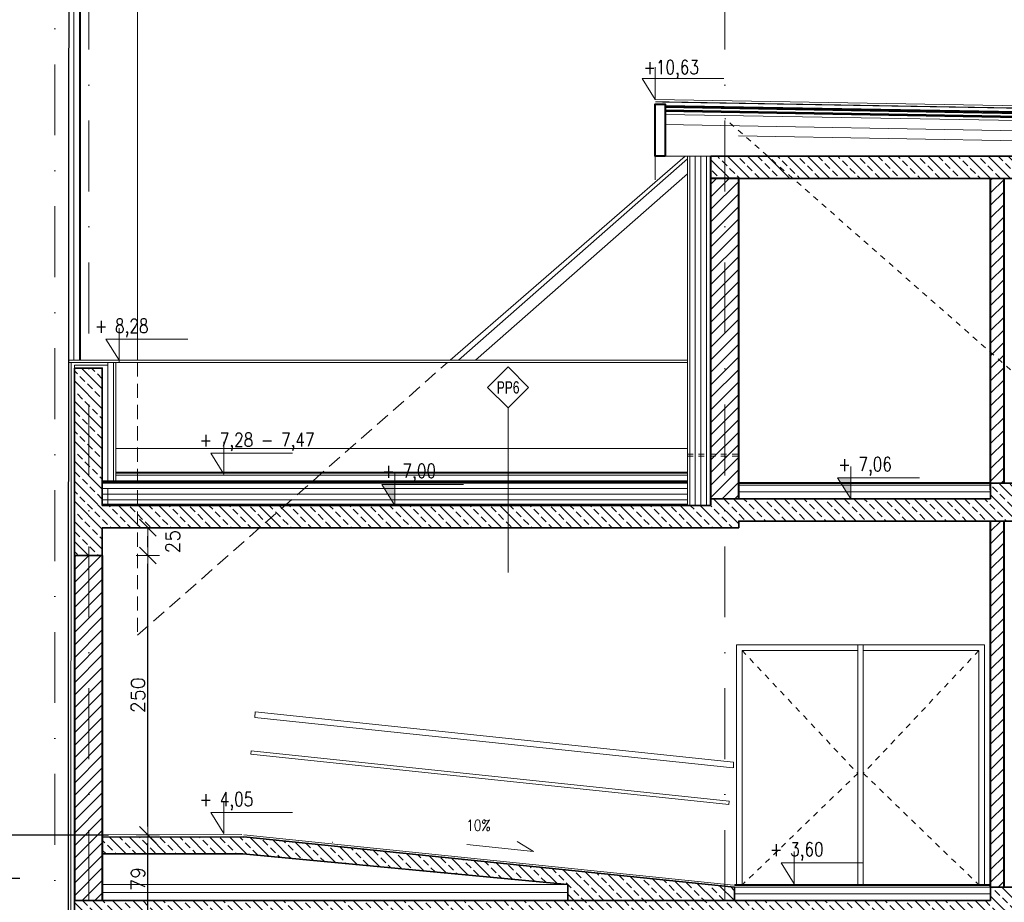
# Model space of a CAD drawing. Header units: millimetres. Extents: x 23192 to 177760, y -399809 to -79279.
# Tile 41 of 256: x 60781 to 61662, y -208662 to -207872. Entities that reach past the tile are written whole.
import ezdxf
from ezdxf.enums import TextEntityAlignment as Align

# ---------------------------------------------------------------- set-up
doc = ezdxf.new("R2010")
doc.units = ezdxf.units.MM
for name, pattern in [('2_3', [1, 0.5, -0.5]), ('CACHE', [9.525, 6.35, -3.175]), ('DASHDOT', [25.4, 12.7, -6.35, 0, -6.35]), ('HIDDEN', [9.525, 6.35, -3.175])]:
    doc.linetypes.add(name, pattern=pattern)
doc.layers.get('0').update_dxf_attribs({"lineweight": 0})
for name, color, linetype, lineweight in [('!! 0_ Istn-sciany', 3, 'Continuous', 30), ('!! 0_ Istn-widok', 1, 'Continuous', 15), ('!! 0_ Opis', 8, 'Continuous', 13), ('!! 0_Istn-cienka', 4, 'Continuous', 9), ('!! 1  WYDZIELENIE PPOŻ', 252, 'Continuous', 0), ('!! 1_ PROJ WARSTWY', 252, 'Continuous', 9), ('!! 1_ tynk zewn  - nowy', 21, 'Continuous', 20), ('!! 1_drzwi-linia', 213, 'Continuous', 5), ('!! 1_hatch projektowane ściany', 4, 'Continuous', 5), ('!! 1_PROJ Sciany', 2, 'Continuous', 40), ('!! 1_PROJ TERMOIZOL', 132, 'Continuous', 5), ('!! 1_PROJ widok', 5, 'Continuous', 9), ('!! 1_PROJ ŻELBET', 1, 'Continuous', 35), ('!! 2 _linia hydroizol', 32, 'Continuous', 9), ('!! 2_ remont Ocieplenie', 4, 'ZIGZAG', 5), ('!! wymiary osi', 250, 'Continuous', 9), ('0-osie-liniA', 14, 'DASHDOT', 5), ('0-rzedne-blok', 62, 'Continuous', 13)]:
    doc.layers.add(name, color=color, linetype=linetype, lineweight=lineweight)
doc.layers.add('!! 1_ widok', color=4, linetype='Continuous')
doc.styles.add('50', font='ROMANS.shx', dxfattribs={"width": 0.8, "height": 10})
doc.styles.add('ARIAL TEEN', font='arial.ttf')
doc.styles.add('DEUTSCH', font='SIMPLEX8')
doc.styles.add('TXT', font='simplex.shx')
doc.linetypes.add('BATTING', pattern='A,0.00254,-2.54,[134,ltypeshp.shx,S=2.54,R=0,X=-2.54,Y=0],-5.08,[134,ltypeshp.shx,S=2.54,R=180,X=2.54,Y=0],-2.54', length=10.16254)
doc.linetypes.add('ZIGZAG', pattern='A,0.00254,-5.08,[131,ltypeshp.shx,S=5.08,R=0,X=-5.08,Y=0],-10.16,[131,ltypeshp.shx,S=5.08,R=180,X=5.08,Y=0],-5.08', length=20.32254)
doc.dimstyles.new('DIM50', dxfattribs={"dimscale": 5, "dimtxt": 2.5, "dimasz": 1.5, "dimexe": 0, "dimexo": 0, "dimgap": 0.5, "dimtad": 1, "dimdec": 4, "dimrnd": 0.5, "dimdsep": 46, "dimtxsty": 'TXT', "dimblk1": 'TICK1', "dimblk2": 'TICK1', "dimsah": 1, "dimcen": 0, "dimse1": 1, "dimse2": 1, "dimclrd": 1, "dimclre": 7, "dimclrt": 9, "dimadec": 0, "dimazin": 0, "dimtfac": 1, "dimtdec": 4, "dimtmove": 2, "dimatfit": 3, "dimldrblk": 'TICK1', "dimfxl": 1, "dimtolj": 1, "dimarcsym": 0})

# ---------------------------------------------------------------- blocks, each defined once
blk = doc.blocks.new('BLOK OSIE D-E PD')
at = {"layer": '0-osie-liniA', "ltscale": 5}
for points in [[(60812.06735, -216318.84626), (60812.06735, -214526.31528)], [(60842.56735, -214526.31528), (60842.56735, -216318.84626)], [(61412.06735, -214526.31528), (61412.06735, -216318.84626)]]:
    blk.add_lwpolyline(points, dxfattribs=at)
blk = doc.blocks.new('D_kota')
for p, q in [((8.66, 0), (8.66, 23.02)), ((-0.76, 15), (8.66, 15)), ((8.66, 0), (-0.76, 15))]:
    blk.add_line(p, q)
blk.add_lwpolyline([(-0.76, 15), (57.9, 15)])
at = {"style": 'DEUTSCH', "width": 0.8}
blk.add_attdef('POZ.ARCH', (7.32, 19.66), '', height=10, dxfattribs=at)
blk = doc.blocks.new('TICK1')
at = {"color": 0}
for p, q in [((0, -1.4), (0, 1.4)), ((0, 0), (-1, 0))]:
    blk.add_line(p, q, dxfattribs=at)
at = {"color": 2}
blk.add_line((-1, -1), (1, 1), dxfattribs=at)
blk = doc.blocks.new('*D3638')
at = {"layer": '!! wymiary osi', "color": 1, "lineweight": -2, "transparency": 16777216}
blk.add_line((60895.26, -208673.48), (60895.26, -208609.48), dxfattribs=at)
at = {"layer": 'DEFPOINTS', "color": 0, "transparency": 16777216}
for p in [(60842.57, -208601.98), (60895.26, -208601.98), (60854.57, -208680.98)]:
    blk.add_point(p, dxfattribs=at)
at = {"layer": '!! wymiary osi', "color": 1, "lineweight": -2, "transparency": 16777216, "xscale": 7.5, "yscale": 7.5, "zscale": 7.5}
for p, rotation in [((60895.26, -208601.98), 90), ((60895.26, -208680.98), 270)]:
    blk.add_blockref('TICK1', p, dxfattribs=dict(at, rotation=rotation))
at = {"layer": '!! wymiary osi', "color": 9, "transparency": 16777216, "insert": (60886.51, -208641.48), "char_height": 12.5, "attachment_point": 5, "rotation": 90, "style": 'TXT'}
blk.add_mtext('\\A1;79', dxfattribs=at)
blk = doc.blocks.new('*D3639')
at = {"layer": '!! wymiary osi', "color": 1, "lineweight": -2, "transparency": 16777216}
blk.add_line((60895.26, -208594.48), (60895.26, -208359.48), dxfattribs=at)
at = {"layer": 'DEFPOINTS', "color": 0, "transparency": 16777216}
for p in [(60841.57, -208351.98), (60895.26, -208351.98), (60842.57, -208601.98)]:
    blk.add_point(p, dxfattribs=at)
at = {"layer": '!! wymiary osi', "color": 1, "lineweight": -2, "transparency": 16777216, "xscale": 7.5, "yscale": 7.5, "zscale": 7.5}
for p, rotation in [((60895.26, -208351.98), 90), ((60895.26, -208601.98), 270)]:
    blk.add_blockref('TICK1', p, dxfattribs=dict(at, rotation=rotation))
at = {"layer": '!! wymiary osi', "color": 9, "transparency": 16777216, "insert": (60886.51, -208476.98), "char_height": 12.5, "attachment_point": 5, "rotation": 90, "style": 'TXT'}
blk.add_mtext('\\A1;250', dxfattribs=at)
blk = doc.blocks.new('*D3640')
at = {"layer": '!! wymiary osi', "color": 1, "lineweight": -2, "transparency": 16777216}
blk.add_line((60895.26, -208344.48), (60895.26, -208334.48), dxfattribs=at)
at = {"layer": 'DEFPOINTS', "color": 0, "transparency": 16777216}
for p in [(60854.57, -208326.98), (60895.26, -208326.98), (60841.57, -208351.98)]:
    blk.add_point(p, dxfattribs=at)
at = {"layer": '!! wymiary osi', "color": 1, "lineweight": -2, "transparency": 16777216, "xscale": 7.5, "yscale": 7.5, "zscale": 7.5}
for p, rotation in [((60895.26, -208326.98), 90), ((60895.26, -208351.98), 270)]:
    blk.add_blockref('TICK1', p, dxfattribs=dict(at, rotation=rotation))
at = {"layer": '!! wymiary osi', "color": 9, "transparency": 16777216, "insert": (60917.76, -208339.48), "char_height": 12.5, "attachment_point": 5, "rotation": 90, "style": 'TXT'}
blk.add_mtext('\\A1;25', dxfattribs=at)

msp = doc.modelspace()

# ---------------------------------------------------------------- hatches: boundary and pattern name
at = {"layer": '!! 1_hatch projektowane ściany'}
h = msp.add_hatch(dxfattribs=at)
h.set_pattern_fill('ANSI33', color=256, scale=2, angle=90)
h.set_pattern_definition([(135, (-850.502, 666.761), (-8.9802561, -8.9802561), []), (135, (-850.502, 675.741), (-8.9802561, -8.9802561), [6.35, -3.175])])
h.paths.add_polyline_path([(61712.06965, -207994.21604), (61712.06965, -208014.21604), (61399.56735, -208014.21604), (61399.56735, -207994.21604)])
h = msp.add_hatch(dxfattribs=at)
h.set_pattern_fill('ANSI31', color=256, scale=2.5)
h.paths.add_polyline_path([(61424.56735, -208014.21604), (61412.06735, -208014.21604), (61412.06735, -208300.97711), (61424.56735, -208300.97711)])
h.paths.add_polyline_path([(61412.06735, -208014.21604), (61399.56735, -208014.21604), (61399.56735, -208300.97711), (61412.06735, -208300.97711)])
h = msp.add_hatch(dxfattribs=at)
h.set_pattern_fill('ANSI31', color=256, scale=2.5)
h.paths.add_polyline_path([(61662.06965, -208220.64146), (61650.06965, -208210.08146), (61650.06965, -208286.97711), (61662.06965, -208286.97711)])
h.paths.add_polyline_path([(61662.06965, -208014.21604), (61650.06965, -208014.21604), (61650.06965, -208210.08146), (61662.06965, -208220.64146)])
h = msp.add_hatch(dxfattribs=at)
h.set_pattern_fill('ANSI33', color=256, scale=2, angle=90)
h.paths.add_polyline_path([(60842.56735, -208183.97711), (60829.56735, -208183.97711), (60829.56735, -208351.97711), (60842.56735, -208351.97711)])
h.paths.add_polyline_path([(61412.06735, -208300.97711), (61399.56735, -208300.97711), (61399.56735, -208306.97711), (60854.56735, -208306.97711), (60854.56735, -208183.97711), (60842.56735, -208183.97711), (60842.56735, -208351.97711), (60854.56735, -208351.97711), (60854.56735, -208326.97711), (61412.06735, -208326.97711)])
h.paths.add_polyline_path([(61675.06965, -208308.97711), (61762.45107, -208308.97711), (61739.7238, -208288.97711), (61675.06965, -208288.97711), (61675.06965, -208286.97711), (61650.06965, -208286.97711), (61650.06965, -208300.97711), (61412.06735, -208300.97711), (61412.06735, -208326.97711), (61424.56735, -208326.97711), (61424.56735, -208320.97711), (61675.06965, -208320.97711)])
h.paths.add_polyline_path([(61828.06965, -208288.97711), (61739.7238, -208288.97711), (61762.45107, -208308.97711), (61803.06965, -208308.97711), (61803.06965, -208317.98496), (61828.06965, -208317.98496)])
h = msp.add_hatch(dxfattribs=at)
h.set_pattern_fill('ANSI31', color=256, scale=2.5)
h.paths.add_polyline_path([(61662.06965, -208320.97711), (61650.06965, -208320.97711), (61650.06965, -208648.97711), (61662.06965, -208648.97711)])
h = msp.add_hatch(dxfattribs=at)
h.set_pattern_fill('ANSI31', color=256, scale=2.5)
h.paths.add_polyline_path([(60854.56735, -208351.97711), (60829.56735, -208351.97711), (60829.56735, -208660.97711), (60854.56735, -208660.97711)])
h = msp.add_hatch(dxfattribs=at)
h.set_pattern_fill('ANSI33', color=256, scale=2, angle=90)
h.paths.add_polyline_path([(61271.30528, -208660.97711), (61420.57978, -208660.97711), (61420.57978, -208648.97711), (60979.55592, -208603.82882), (60854.56735, -208603.97711), (60854.56735, -208618.97711), (60978.59958, -208618.98872), (61271.30528, -208646.38132)])
h = msp.add_hatch(dxfattribs=at)
h.set_pattern_fill('ANSI33', color=256, scale=2, angle=90)
h.paths.add_polyline_path([(60829.56735, -208705.97711), (60829.56735, -208661.47711), (61650.06965, -208660.97711), (61650.06965, -208648.97711), (61675.06965, -208648.97711), (61675.06965, -208680.97711), (60854.56735, -208680.97711), (60854.56735, -208705.97711)])
at = {"layer": '0-rzedne-blok'}
h = msp.add_hatch(color=256, dxfattribs=at)
h.dxf.hatch_style = 1
h.paths.add_polyline_path([(61524.8185, -208300.97711), (61513.04274, -208282.22711), (61524.8185, -208282.22711)])
h = msp.add_hatch(color=256, dxfattribs=at)
h.dxf.hatch_style = 1
h.paths.add_polyline_path([(61116.56735, -208306.97711), (61104.79159, -208288.22711), (61116.56735, -208288.22711)])

# ---------------------------------------------------------------- linework, layer by layer
at = {"layer": '!! 0_ Istn-sciany'}
for points in [[(60824.55256, -207702.84422), (60823.40359, -209256.97711)], [(58038.56735, -208601.97711), (60780.56735, -208601.97711)], [(58038.56735, -208640.97711), (60780.56735, -208640.97711)]]:
    msp.add_lwpolyline(points, dxfattribs=at)
at = {"layer": '!! 0_ Istn-widok', "lineweight": 35, "const_width": 1}
msp.add_lwpolyline([(61692.28883, -207951.53186), (61349.67901, -207945.55158)], dxfattribs=at)
at = {"layer": '!! 0_ Istn-widok', "linetype": '2_3', "ltscale": 10}
for points in [[(62133.39629, -208595.23097), (61412.06735, -207960.4615)], [(61378.56735, -208260.97711), (61424.56735, -208260.97711)], [(61378.56735, -208262.97711), (61424.56735, -208262.97711)]]:
    msp.add_lwpolyline(points, dxfattribs=at)
at = {"layer": '!! 0_ Opis'}
msp.add_line((61217.98226, -208219.71612), (61217.98226, -208367.21612), dxfattribs=at)
msp.add_lwpolyline([(61217.98226, -208219.71612), (61236.36703, -208201.33135), (61217.98226, -208182.94657), (61199.59748, -208201.33135)], close=True, dxfattribs=at)
at = {"layer": '!! 0_Istn-cienka', "linetype": 'HIDDEN', "ltscale": 2}
msp.add_lwpolyline([(60886.12655, -208178.97314), (60886.12655, -208423.2894), (61163.75867, -208178.97314)], dxfattribs=at)
at = {"layer": '!! 1  WYDZIELENIE PPOŻ'}
msp.add_lwpolyline([(60979.56725, -208601.80486), (60854.56735, -208601.97711)], dxfattribs=at)
msp.add_lwpolyline([(61271.30528, -208660.97711), (61420.57978, -208660.97711), (61420.57978, -208648.97711), (60981.31806, -208603.98888), (60854.56735, -208603.97711), (60854.56735, -208618.97711), (60980.32231, -208618.98888), (61271.30528, -208646.38132)], close=True, dxfattribs=at)
at = {"layer": '!! 1_ PROJ WARSTWY'}
for points in [[(61712.06965, -207949.76154), (61349.71592, -207943.43664)], [(61692.28883, -207956.53262), (61358.68014, -207950.70946)], [(61692.28883, -207954.53232), (61358.71505, -207948.70977)], [(61692.28883, -207962.69528), (61358.57261, -207956.87024)], [(61692.28883, -207960.12558), (61358.61745, -207954.30132)], [(61692.28883, -207958.62535), (61358.64363, -207952.80155)], [(61692.28883, -207980.69802), (61424.15864, -207976.01779)], [(61712.06965, -207994.21604), (61399.56735, -207994.21604)], [(61378.56735, -208284.97711), (60854.56735, -208284.97711)], [(61378.56735, -208286.97711), (60854.56735, -208286.97711)], [(61378.56735, -208279.97711), (60866.56735, -208279.97711)], [(61650.06965, -208288.97711), (61424.56735, -208288.97711)], [(61650.06965, -208294.97711), (61424.56735, -208294.97711)], [(61378.56735, -208296.97711), (60854.56735, -208296.97711)], [(61378.56735, -208305.97711), (60854.56735, -208305.97711)], [(61271.30528, -208646.49504), (60854.56735, -208646.49504)], [(61271.30528, -208653.67921), (60854.56735, -208653.67921)], [(61650.06965, -208648.97711), (61420.57978, -208648.97711)], [(61650.06965, -208654.97711), (61420.57978, -208654.97711)]]:
    msp.add_lwpolyline(points, dxfattribs=at)
at = {"layer": '!! 1_ tynk zewn  - nowy'}
for points in [[(60834.17095, -208176.9487), (60834.17095, -207702.84422)], [(60835.17095, -208176.94939), (60835.17095, -207702.84422)], [(61378.56735, -208306.97711), (61378.56735, -207994.21604)], [(61380.56735, -208306.97711), (61380.56735, -207994.21604)], [(60824.20056, -208178.97314), (60869.56735, -208178.97314), (60869.56735, -208176.97314), (60824.20206, -208176.94182)], [(60864.56735, -208286.97711), (60864.56735, -208178.97314)], [(60866.56735, -208286.97711), (60866.56735, -208178.97314)]]:
    msp.add_lwpolyline(points, dxfattribs=at)
at = {"layer": '!! 1_ widok'}
for points in [[(60780.56735, -208601.97711), (60860.06373, -208601.97711)], [(61060.92738, -208608.97711), (61060.56735, -208608.97711)]]:
    msp.add_lwpolyline(points, dxfattribs=at)
at = {"layer": '!! 1_drzwi-linia'}
for points in [[(61536.06735, -208646.97711), (61536.06735, -208431.97711), (61422.56735, -208431.97711), (61422.56735, -208646.97711)], [(61531.06735, -208646.97711), (61531.06735, -208436.97711), (61427.56735, -208436.97711), (61427.56735, -208646.97711)], [(61531.06735, -208646.97711), (61531.06735, -208431.97711), (61644.56735, -208431.97711), (61644.56735, -208646.97711)], [(61536.06735, -208646.97711), (61536.06735, -208436.97711), (61639.56735, -208436.97711), (61639.56735, -208646.97711)]]:
    msp.add_lwpolyline(points, dxfattribs=at)
at = {"layer": '!! 1_drzwi-linia', "linetype": '2_3', "ltscale": 10}
for points in [[(61427.56735, -208436.97711), (61531.06735, -208546.97711), (61427.56735, -208646.97711)], [(61639.56735, -208436.97711), (61536.06735, -208546.97711), (61639.56735, -208646.97711)]]:
    msp.add_lwpolyline(points, dxfattribs=at)
at = {"layer": '!! 1_PROJ Sciany'}
for p, q in [((61650.06965, -208292.97711), (61650.06965, -208014.21604)), ((61662.06965, -208286.97711), (61662.06965, -208014.21604)), ((61650.06965, -208648.97711), (61650.06965, -208320.97711)), ((61662.06965, -208648.97711), (61662.06965, -208320.97711))]:
    msp.add_line(p, q, dxfattribs=at)
msp.add_lwpolyline([(61358.65713, -207994.21604), (61349.56735, -207994.21604), (61349.56735, -207947.57677), (61358.65713, -207947.57677)], close=True, dxfattribs=at)
for points in [[(61399.56735, -208306.97711), (61399.56735, -207994.21604)], [(61424.56735, -208014.21604), (61399.56735, -208014.21604)], [(61424.56735, -208300.97711), (61424.56735, -208014.21604)], [(61378.56735, -208277.97711), (60866.56735, -208277.97711)], [(61650.06965, -208286.97711), (61424.56735, -208286.97711)], [(60829.56735, -208351.97711), (60829.56735, -208660.97711)], [(60854.56735, -208351.97711), (60854.56735, -208660.97711)], [(61650.06965, -208646.97711), (61420.57978, -208646.97711)]]:
    msp.add_lwpolyline(points, dxfattribs=at)
at = {"layer": '!! 1_PROJ TERMOIZOL', "linetype": 'ZIGZAG', "ltscale": 0.75}
for points in [[(61385.56735, -208306.97711), (61385.56735, -207994.21604)], [(61395.56735, -208306.97711), (61395.56735, -207994.21604)], [(60859.56735, -208286.97711), (60859.56735, -208178.97314)], [(61378.56735, -208291.97711), (60854.56735, -208291.97711)], [(60859.56735, -208306.97711), (60859.56735, -208291.97711)], [(61378.56735, -208301.97711), (60854.56735, -208301.97711)]]:
    msp.add_lwpolyline(points, dxfattribs=at)
at = {"layer": '!! 1_PROJ TERMOIZOL', "linetype": 'ZIGZAG', "ltscale": 0.55}
for points in [[(60826.72684, -208178.975), (60826.01449, -209246.97711)], [(60829.50933, -208183.97711), (60829.50933, -208181.47711), (60859.56735, -208181.47711)]]:
    msp.add_lwpolyline(points, dxfattribs=at)
at = {"layer": '!! 1_PROJ widok'}
for points in [[(61349.56735, -207994.21604), (61349.56735, -208015.4615)], [(61173.59995, -208176.97314), (61378.56735, -207996.60183)], [(61188.73707, -208176.97314), (61378.56735, -208009.92249)], [(60869.56735, -208176.97314), (61378.56735, -208176.97314)], [(60869.56735, -208178.97314), (61378.56735, -208178.97314)], [(61378.56735, -208255.97711), (60866.56735, -208255.97711)]]:
    msp.add_lwpolyline(points, dxfattribs=at)
at = {"layer": '!! 1_PROJ ŻELBET'}
for points in [[(61712.06965, -207994.21604), (61399.56735, -207994.21604)], [(61712.06965, -208014.21604), (61399.56735, -208014.21604)], [(60829.56735, -208183.97711), (60829.56735, -208351.97711)], [(60854.56735, -208306.97711), (60854.56735, -208183.97711), (60829.56735, -208183.97711)], [(61675.06965, -208288.97711), (61675.06965, -208286.97711), (61650.06965, -208286.97711), (61650.06965, -208300.97711)], [(61650.06965, -208300.97711), (61399.56735, -208300.97711)], [(61399.56735, -208306.97711), (60854.56735, -208306.97711)], [(61675.06965, -208320.97711), (61424.56735, -208320.97711), (61424.56735, -208326.97711), (60854.56735, -208326.97711)], [(60854.56735, -208326.97711), (60854.56735, -208351.97711), (60829.56735, -208351.97711)], [(60854.56735, -208603.97711), (60981.30472, -208603.98888)], [(60981.109, -208603.97796), (61420.57978, -208648.97711)], [(60980.35161, -208618.98888), (60854.56735, -208618.97711)], [(60980.32231, -208618.98888), (61271.30528, -208646.38132)], [(61271.30528, -208646.38132), (61271.30528, -208660.97711)], [(61420.57978, -208648.97711), (61420.57978, -208660.97711)], [(61650.06965, -208648.97711), (61650.06965, -208660.97711)], [(61650.06965, -208648.97711), (61675.06965, -208648.97711)], [(61650.06965, -208660.97711), (60829.56735, -208660.97711)], [(60829.56735, -208660.97711), (60829.56735, -208705.97711), (60854.56735, -208705.97711), (60854.56735, -208680.97711)]]:
    msp.add_lwpolyline(points, dxfattribs=at)
at = {"layer": '!! 2 _linia hydroizol', "linetype": 'CACHE', "ltscale": 0.5, "const_width": 1.5}
msp.add_lwpolyline([(61692.28883, -207955.53247), (61358.6976, -207949.70961)], dxfattribs=at)
at = {"layer": '!! 2 _linia hydroizol', "linetype": 'CACHE'}
for points, const_width in [([(61692.28883, -207959.37546), (61358.63054, -207953.55144)], 1.5), ([(61378.56735, -208285.97711), (60854.56735, -208285.97711)], 1.5), ([(61378.56735, -208306.47711), (60854.56735, -208306.47711)], 0.7)]:
    msp.add_lwpolyline(points, dxfattribs=dict(at, const_width=const_width))
at = {"layer": '!! 2_ remont Ocieplenie', "linetype": 'ZIGZAG', "ltscale": 0.75}
msp.add_lwpolyline([(60829.17095, -208176.94182), (60829.17095, -207702.84422)], dxfattribs=at)
at = {"layer": '!! 2_ remont Ocieplenie', "linetype": 'BATTING', "ltscale": 0.75}
msp.add_lwpolyline([(61692.28883, -207971.69665), (61358.41554, -207965.86887)], dxfattribs=at)
at = {"layer": '!! 2_ remont Ocieplenie', "linetype": 'Continuous', "ltscale": 0.75}
msp.add_lwpolyline([(61390.56735, -208306.97711), (61390.56735, -207994.21604)], dxfattribs=at)
at = {"layer": '!! wymiary osi'}
for points in [[(60886.12655, -207702.84422), (60886.12655, -208176.97314)], [(61166.03139, -208176.97314), (61376.52532, -207994.21604)], [(60991.04471, -208496.94972), (60991.56735, -208491.97711)], [(60991.04471, -208496.94972), (61419.19111, -208541.94972)], [(60991.56735, -208491.97711), (61419.71375, -208536.97711)], [(60987.59527, -208529.76894), (60987.90885, -208526.78537)], [(60987.59527, -208529.76894), (61415.74167, -208574.76894)], [(60987.90885, -208526.78537), (61416.05525, -208571.78537)], [(61419.71375, -208536.97711), (61419.71375, -208542.00465)], [(61416.05525, -208571.78537), (61415.74167, -208574.76894)], [(60981.31806, -208601.98888), (61419.71375, -208646.97711)]]:
    msp.add_lwpolyline(points, dxfattribs=at)
for points in [[(61349.56735, -207960.4615), (61349.56735, -207994.21604)], [(61399.56735, -207994.21604), (61349.56735, -207994.21604)], [(60829.56735, -208178.97711), (60824.20056, -208178.97314)]]:
    msp.add_lwpolyline(points)
at = {"layer": '0-rzedne-blok'}
for points in [[(61524.8185, -208300.97711), (61513.04274, -208282.22711), (61524.8185, -208282.22711)], [(61116.56735, -208306.97711), (61104.79159, -208288.22711), (61116.56735, -208288.22711)]]:
    msp.add_lwpolyline(points, close=True, dxfattribs=at)
msp.add_lwpolyline([(61180.9152, -208610.66334), (61180.9152, -208610.66334), (61240.81951, -208616.95954), (61225.99218, -208607.88452)], dxfattribs=at)

# ---------------------------------------------------------------- block references
msp.add_blockref('BLOK OSIE D-E PD', (0, 6945.20117))
ref = msp.add_blockref('D_kota', (61338.89061, -207943.43664), dxfattribs=dict(at, xscale=1.250000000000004, yscale=1.250000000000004, zscale=1.250000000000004))
ref.add_attrib('POZ.ARCH', '+10,63', (61339.15698, -207920.77636), dxfattribs={"layer": '0', "height": 12.5, "style": 'DEUTSCH', "width": 0.8})
ref = msp.add_blockref('D_kota', (60858.74203, -208176.97314), dxfattribs=dict(at, xscale=1.250000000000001, yscale=1.250000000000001, zscale=1.250000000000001))
ref.add_attrib('POZ.ARCH', '+ 8,28', (60847.91671, -208152.39319), dxfattribs={"layer": '0', "height": 12.5, "style": 'DEUTSCH', "width": 0.8})
ref = msp.add_blockref('D_kota', (60952.56735, -208278.97711), dxfattribs=dict(at, xscale=1.250000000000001, yscale=1.250000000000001, zscale=1.250000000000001))
ref.add_attrib('POZ.ARCH', '+ 7,28 - 7,47', (60941.74203, -208254.39716), dxfattribs={"layer": '0', "height": 12.5, "style": 'DEUTSCH', "width": 0.8})
ref = msp.add_blockref('D_kota', (61513.99318, -208300.97711), dxfattribs=dict(at, xscale=1.250000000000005, yscale=1.250000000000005, zscale=1.250000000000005))
ref.add_attrib('POZ.ARCH', '+ 7,06', (61513.64158, -208276.39716), dxfattribs={"layer": '0', "height": 12.5, "style": 'DEUTSCH', "width": 0.8})
ref = msp.add_blockref('D_kota', (61105.74203, -208306.97711), dxfattribs=dict(at, xscale=1.250000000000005, yscale=1.250000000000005, zscale=1.250000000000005))
ref.add_attrib('POZ.ARCH', '+ 7,00', (61105.39043, -208282.39716), dxfattribs={"layer": '0', "height": 12.5, "style": 'DEUTSCH', "width": 0.8})
ref = msp.add_blockref('D_kota', (60952.56735, -208600.84616), dxfattribs=dict(at, xscale=1.250000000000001, yscale=1.250000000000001, zscale=1.250000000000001))
ref.add_attrib('POZ.ARCH', '+ 4,05', (60941.74203, -208576.26622), dxfattribs={"layer": '0', "height": 12.5, "style": 'DEUTSCH', "width": 0.8})
ref = msp.add_blockref('D_kota', (61463.35022, -208645.84616), dxfattribs=dict(at, xscale=1.250000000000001, yscale=1.250000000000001, zscale=1.250000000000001))
ref.add_attrib('POZ.ARCH', '+ 3,60', (61452.52491, -208621.26622), dxfattribs={"layer": '0', "height": 12.5, "style": 'DEUTSCH', "width": 0.8})

# ---------------------------------------------------------------- texts
at = {"layer": '!! 0_ Opis', "style": 'ARIAL TEEN', "width": 0.7}
msp.add_text('PP6', height=11, dxfattribs=at).set_placement((61217.98226, -208201.33135), align=Align.MIDDLE_CENTER)
at = {"layer": '0-rzedne-blok', "insert": (61180.3986, -208588.53661), "char_height": 10, "attachment_point": 1, "style": '50'}
msp.add_mtext_dynamic_manual_height_columns('10%', width=32.1668959, gutter_width=50, heights=[0], dxfattribs=at)

# ---------------------------------------------------------------- dimensions: what is measured, and where the dimension line sits
at = {"layer": '!! wymiary osi'}
for base, p1, p2, picture, middle in [((60895.25975, -208326.97711), (60841.56735, -208351.97711), (60854.56735, -208326.97711), '*D3640', (60917.75975, -208339.47711)), ((60895.25975, -208351.97711), (60842.56735, -208601.97711), (60841.56735, -208351.97711), '*D3639', (60886.50975, -208476.97711)), ((60895.25975, -208601.97711), (60854.56735, -208680.97711), (60842.56735, -208601.97711), '*D3638', (60886.50975, -208641.47711))]:
    dim = msp.add_linear_dim(base=base, p1=p1, p2=p2, angle=90, dimstyle='DIM50', dxfattribs=at)
    dim.commit()
    dim.dimension.update_dxf_attribs({"geometry": picture, "text_midpoint": middle})

doc.saveas('drawing.dxf')
